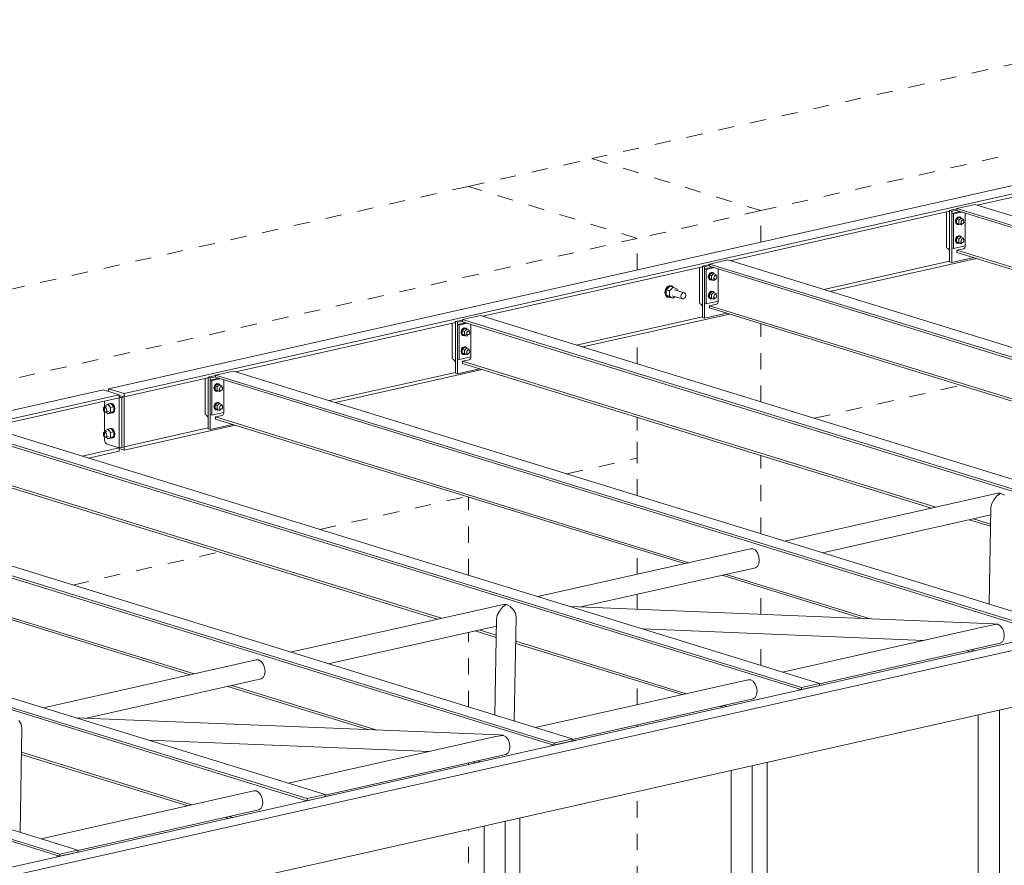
# Model space of a CAD drawing. Header units: millimetres. Extents: x -117 to 303, y -130 to 167.
# Tile 9 of 13: x 46 to 106, y 73 to 125. Entities that reach past the tile are written whole.
import ezdxf

# ---------------------------------------------------------------- set-up
doc = ezdxf.new("R2010")
doc.units = ezdxf.units.MM
doc.linetypes.add('XKITLINE00', pattern=[0])
doc.linetypes.add('XKITLINE01', pattern=[4, 1, -1, 1, -1])
doc.layers.add('Prvek', color=2, linetype='Continuous', lineweight=0)
doc.layers.add('Šroub', color=3, linetype='Continuous', lineweight=0)

msp = doc.modelspace()

# ---------------------------------------------------------------- linework, layer by layer
at = {"layer": 'Prvek', "color": 7, "linetype": 'XKITLINE01', "lineweight": 0}
for p, q in [((118.927, 124.561), (80.907, 116.02)), ((129.318, 121.361), (91.298, 112.82)), ((73.303, 114.312), (80.907, 116.02)), ((80.907, 116.02), (91.298, 112.82)), ((80.907, 116.02), (91.298, 112.82)), ((73.303, 114.312), (35.283, 105.77)), ((83.694, 111.112), (73.303, 114.312)), ((83.694, 111.112), (73.303, 114.312)), ((91.298, 112.82), (83.694, 111.112)), ((91.298, 110.89), (91.298, 112.82)), ((91.298, 110.89), (91.298, 112.82)), ((83.694, 111.112), (45.674, 102.57)), ((83.694, 109.182), (83.694, 111.112)), ((83.694, 109.182), (83.694, 111.112)), ((91.298, 101.061), (91.298, 105.868)), ((91.298, 101.061), (91.298, 105.868)), ((83.694, 103.403), (83.694, 105.19)), ((83.694, 103.403), (83.694, 105.19)), ((94.58, 100.05), (103.606, 102.078)), ((83.694, 97.605), (83.694, 100.11)), ((83.694, 95.302), (83.694, 100.11)), ((79.372, 96.634), (83.694, 97.605)), ((91.298, 92.961), (91.298, 97.768)), ((64.164, 93.217), (73.19, 95.245)), ((73.303, 90.402), (73.303, 95.21)), ((48.956, 89.801), (57.982, 91.828)), ((83.694, 90.461), (83.694, 92.01)), ((83.694, 88.309), (83.694, 89.227)), ((91.298, 88.001), (91.298, 89.668)), ((73.303, 82.302), (73.303, 86.892)), ((91.298, 84.86), (91.298, 86.804)), ((83.694, 82.436), (83.694, 83.91)), ((83.694, 81.094), (83.694, 81.202)), ((73.303, 78.76), (73.303, 78.867)), ((83.694, 45.506), (83.694, 77.102)), ((73.303, 48.706), (73.303, 74.768))]:
    msp.add_line(p, q, dxfattribs=at)
at = {"layer": 'Prvek', "color": 3, "linetype": 'XKITLINE00', "lineweight": 0}
for p, q in [((51.149, 101.871), (136.846, 121.123)), ((52.123, 101.571), (137.821, 120.823)), ((104.614, 113.16), (118.126, 116.196)), ((89.406, 109.744), (102.918, 112.779)), ((102.73, 110.536), (102.73, 112.737)), ((103.357, 112.926), (102.918, 112.827)), ((102.918, 112.827), (103.048, 112.787)), ((102.918, 112.827), (102.918, 109.663)), ((103.357, 112.857), (103.048, 112.787)), ((103.048, 112.787), (103.048, 109.623)), ((103.547, 112.764), (103.048, 112.652)), ((103.651, 112.732), (103.152, 112.62)), ((104.467, 113.205), (103.357, 112.956)), ((103.357, 112.956), (103.357, 112.823)), ((103.357, 112.956), (154.625, 97.167)), ((103.357, 112.823), (154.61, 97.038)), ((104.467, 113.205), (155.735, 97.416)), ((103.048, 112.652), (103.152, 112.62)), ((103.048, 112.652), (103.048, 110.53)), ((103.152, 112.62), (103.152, 110.498)), ((103.876, 110.639), (103.876, 112.663)), ((102.81, 110.492), (102.73, 110.536)), ((102.883, 110.415), (102.81, 110.492)), ((102.918, 110.352), (102.883, 110.415)), ((103.048, 110.53), (103.152, 110.498)), ((103.152, 110.498), (103.876, 110.661)), ((103.357, 110.388), (103.77, 110.48)), ((103.357, 110.254), (103.357, 110.388)), ((103.357, 110.388), (132.475, 101.42)), ((103.811, 110.5), (103.77, 110.48)), ((103.845, 110.537), (103.811, 110.5)), ((103.868, 110.586), (103.845, 110.537)), ((103.876, 110.639), (103.868, 110.586)), ((89.259, 109.789), (88.149, 109.539)), ((89.259, 109.789), (140.527, 94)), ((95.166, 107.97), (102.918, 109.711)), ((95.546, 107.853), (104.572, 109.88)), ((103.048, 109.623), (104.412, 109.929)), ((103.357, 110.254), (132.225, 101.364)), ((74.198, 106.327), (87.71, 109.363)), ((87.522, 107.119), (87.522, 109.32)), ((88.149, 109.51), (87.71, 109.411)), ((87.71, 109.411), (87.84, 109.371)), ((87.71, 109.411), (87.71, 106.246)), ((88.149, 109.44), (87.84, 109.371)), ((87.84, 109.371), (87.84, 106.206)), ((88.338, 109.348), (87.84, 109.236)), ((87.84, 109.236), (87.944, 109.204)), ((87.84, 109.236), (87.84, 107.113)), ((88.442, 109.316), (87.944, 109.204)), ((87.944, 109.204), (87.944, 107.081)), ((88.149, 109.539), (88.149, 109.406)), ((88.149, 109.539), (139.416, 93.751)), ((88.149, 109.406), (139.402, 93.622)), ((88.668, 107.223), (88.668, 109.246)), ((102.918, 109.663), (103.048, 109.623)), ((87.944, 107.081), (88.668, 107.244)), ((87.602, 107.076), (87.522, 107.119)), ((87.675, 106.998), (87.602, 107.076)), ((87.71, 106.935), (87.675, 106.998)), ((87.84, 107.113), (87.944, 107.081)), ((88.149, 106.971), (88.562, 107.064)), ((88.149, 106.838), (88.149, 106.971)), ((88.149, 106.971), (117.267, 98.004)), ((88.149, 106.838), (117.017, 97.947)), ((88.603, 107.083), (88.562, 107.064)), ((88.637, 107.12), (88.603, 107.083)), ((88.66, 107.169), (88.637, 107.12)), ((88.668, 107.223), (88.66, 107.169)), ((72.941, 106.093), (72.502, 105.994)), ((74.051, 106.372), (72.941, 106.123)), ((72.941, 106.123), (72.941, 105.99)), ((72.941, 106.123), (124.208, 90.334)), ((74.051, 106.372), (125.318, 90.583)), ((79.958, 104.553), (87.71, 106.295)), ((80.338, 104.436), (89.364, 106.464)), ((87.71, 106.246), (87.84, 106.206)), ((87.84, 106.206), (89.204, 106.513)), ((58.99, 102.911), (72.502, 105.946)), ((72.314, 103.703), (72.314, 105.904)), ((72.502, 105.994), (72.632, 105.954)), ((72.502, 105.994), (72.502, 102.83)), ((72.941, 106.024), (72.632, 105.954)), ((72.632, 105.954), (72.632, 102.79)), ((73.13, 105.931), (72.632, 105.819)), ((72.632, 105.819), (72.736, 105.787)), ((72.632, 105.819), (72.632, 103.697)), ((73.234, 105.899), (72.736, 105.787)), ((72.736, 105.787), (72.736, 103.665)), ((72.941, 105.99), (124.194, 90.205)), ((73.46, 103.806), (73.46, 105.83)), ((72.394, 103.659), (72.314, 103.703)), ((72.466, 103.582), (72.394, 103.659)), ((72.632, 103.697), (72.736, 103.665)), ((72.736, 103.665), (73.46, 103.828)), ((72.941, 103.555), (73.354, 103.647)), ((73.394, 103.667), (73.354, 103.647)), ((73.429, 103.704), (73.394, 103.667)), ((73.452, 103.753), (73.429, 103.704)), ((73.46, 103.806), (73.452, 103.753)), ((65.13, 101.02), (74.156, 103.047)), ((72.502, 103.519), (72.466, 103.582)), ((72.632, 102.79), (73.996, 103.096)), ((72.941, 103.421), (72.941, 103.555)), ((72.941, 103.555), (102.059, 94.587)), ((72.941, 103.421), (101.809, 94.531)), ((52.123, 101.368), (57.294, 102.53)), ((57.106, 100.286), (57.106, 102.487)), ((57.733, 102.677), (57.294, 102.578)), ((57.294, 102.578), (57.424, 102.538)), ((57.294, 102.578), (57.294, 99.413)), ((57.733, 102.607), (57.424, 102.538)), ((57.424, 102.538), (57.424, 99.373)), ((57.922, 102.515), (57.424, 102.403)), ((57.424, 102.403), (57.527, 102.371)), ((57.424, 102.403), (57.424, 100.28)), ((58.026, 102.483), (57.527, 102.371)), ((58.843, 102.956), (57.733, 102.706)), ((57.733, 102.706), (57.733, 102.573)), ((57.733, 102.706), (109, 86.918)), ((57.733, 102.573), (108.986, 86.789)), ((58.252, 100.39), (58.252, 102.413)), ((58.843, 102.956), (110.11, 87.167)), ((64.75, 101.137), (72.502, 102.878)), ((72.502, 102.83), (72.632, 102.79)), ((-52.038, 78.69), (50.845, 101.802)), ((51.819, 101.502), (50.845, 101.802)), ((51.149, 101.709), (51.149, 101.871)), ((51.149, 101.871), (52.123, 101.571)), ((57.527, 102.371), (57.527, 100.248)), ((-51.064, 78.39), (51.819, 101.502)), ((43.781, 99.494), (51.819, 101.3)), ((51.819, 101.3), (51.819, 101.502)), ((51.819, 101.462), (52.123, 101.368)), ((51.819, 101.462), (52.123, 101.368)), ((51.819, 101.381), (51.971, 101.334)), ((51.819, 101.381), (51.971, 101.334)), ((51.819, 101.3), (51.971, 101.334)), ((51.819, 98.232), (51.819, 101.3)), ((51.971, 101.334), (52.123, 101.368)), ((51.971, 101.334), (51.971, 98.266)), ((51.971, 101.334), (51.971, 98.266)), ((52.123, 101.368), (52.123, 101.571)), ((52.123, 101.368), (52.123, 98.3)), ((50.916, 98.741), (50.916, 101.097)), ((57.186, 100.243), (57.106, 100.286)), ((57.258, 100.165), (57.186, 100.243)), ((57.294, 100.102), (57.258, 100.165)), ((57.424, 100.28), (57.527, 100.248)), ((57.527, 100.248), (58.252, 100.411)), ((57.733, 100.138), (58.146, 100.231)), ((57.733, 100.005), (57.733, 100.138)), ((57.733, 100.138), (86.851, 91.171)), ((57.733, 100.005), (86.601, 91.114)), ((58.186, 100.25), (58.146, 100.231)), ((58.221, 100.287), (58.186, 100.25)), ((58.244, 100.336), (58.221, 100.287)), ((58.252, 100.39), (58.244, 100.336)), ((43.635, 99.539), (94.902, 83.75)), ((52.123, 98.097), (58.948, 99.631)), ((52.123, 98.3), (57.294, 99.462)), ((57.294, 99.413), (57.424, 99.373)), ((57.424, 99.373), (58.788, 99.68)), ((42.525, 99.29), (93.792, 83.501)), ((42.525, 99.157), (93.778, 83.372)), ((49.542, 97.72), (51.819, 98.232)), ((50.928, 98.649), (50.916, 98.741)), ((50.962, 98.563), (50.928, 98.649)), ((51.012, 98.498), (50.962, 98.563)), ((51.072, 98.462), (51.012, 98.498)), ((51.819, 98.232), (51.072, 98.462)), ((51.072, 98.462), (51.819, 98.232)), ((51.819, 98.232), (51.971, 98.266)), ((51.819, 98.029), (51.819, 98.232)), ((51.819, 98.191), (52.123, 98.097)), ((51.971, 98.266), (52.123, 98.3)), ((52.123, 98.097), (52.123, 98.3)), ((49.922, 97.603), (51.819, 98.029)), ((42.525, 96.722), (71.643, 87.754)), ((42.525, 96.588), (71.393, 87.698)), ((27.316, 95.873), (78.584, 80.085)), ((27.316, 95.74), (78.569, 79.956)), ((28.427, 96.123), (79.694, 80.334)), ((105.874, 95.444), (92.783, 92.503)), ((105.826, 95.274), (105.629, 95.035)), ((106.038, 95.434), (105.826, 95.274)), ((106.024, 95.442), (105.874, 95.444)), ((106.038, 95.434), (106.024, 95.442)), ((106.059, 95.431), (106.038, 95.434)), ((106.288, 95.316), (106.059, 95.431)), ((105.45, 94.523), (105.347, 88.634)), ((105.497, 94.772), (105.45, 94.523)), ((105.629, 95.035), (105.497, 94.772)), ((95.101, 91.789), (105.443, 94.113)), ((27.316, 93.305), (56.435, 84.338)), ((104.127, 93.817), (105.431, 93.416)), ((104.377, 93.873), (105.433, 93.548)), ((13.219, 92.706), (64.486, 76.917)), ((27.316, 93.172), (56.185, 84.281)), ((12.108, 92.457), (63.376, 76.668)), ((12.108, 92.324), (63.361, 76.539)), ((90.666, 92.027), (77.575, 89.087)), ((90.815, 92.026), (90.666, 92.027)), ((90.965, 91.935), (90.815, 92.026)), ((91.092, 91.77), (90.965, 91.935)), ((91.177, 91.555), (91.092, 91.77)), ((91.207, 91.323), (91.177, 91.555)), ((2.75, 62.91), (129.434, 91.37)), ((3.724, 62.61), (130.408, 91.07)), ((90.965, 90.86), (91.092, 90.947)), ((91.092, 90.947), (91.177, 91.11)), ((91.177, 91.11), (91.207, 91.323)), ((80.231, 88.449), (90.965, 90.86)), ((88.919, 90.401), (97.526, 87.75)), ((89.169, 90.457), (98.024, 87.73)), ((-1.99, 89.29), (49.278, 73.501)), ((-3.1, 89.04), (48.168, 73.252)), ((-3.1, 88.907), (48.153, 73.123)), ((75.457, 88.611), (62.367, 85.67)), ((75.621, 88.601), (75.41, 88.441)), ((75.607, 88.609), (75.457, 88.611)), ((75.621, 88.601), (75.607, 88.609)), ((75.643, 88.598), (75.621, 88.601)), ((75.872, 88.483), (75.643, 88.598)), ((76.067, 88.297), (75.872, 88.483)), ((79.558, 88.476), (105.618, 87.423)), ((75.08, 87.939), (75.034, 87.69)), ((75.212, 88.202), (75.08, 87.939)), ((75.41, 88.441), (75.212, 88.202)), ((76.197, 88.068), (76.067, 88.297)), ((76.242, 87.832), (76.197, 88.068)), ((3.724, 59.137), (130.408, 87.596)), ((64.685, 84.956), (75.027, 87.28)), ((75.034, 87.69), (74.931, 81.801)), ((76.131, 81.431), (76.242, 87.832)), ((92.642, 84.446), (105.386, 87.309)), ((105.386, 87.309), (105.869, 87.386)), ((105.847, 87.396), (105.618, 87.423)), ((105.869, 87.386), (105.847, 87.396)), ((105.883, 87.385), (105.869, 87.386)), ((106.032, 87.295), (105.883, 87.385)), ((106.16, 87.13), (106.032, 87.295)), ((73.711, 86.984), (75.015, 86.583)), ((73.961, 87.04), (75.017, 86.715)), ((84.035, 87.097), (101.33, 86.398)), ((106.244, 86.915), (106.16, 87.13)), ((106.274, 86.683), (106.244, 86.915)), ((106.244, 86.47), (106.274, 86.683)), ((76.214, 86.213), (86.46, 83.058)), ((76.216, 86.346), (86.71, 83.114)), ((94.902, 83.72), (106.032, 86.22)), ((106.032, 86.22), (106.16, 86.307)), ((106.16, 86.307), (106.244, 86.47)), ((103.986, 85.76), (104.188, 85.698)), ((104.236, 85.816), (104.438, 85.754)), ((60.249, 85.194), (47.159, 82.254)), ((60.399, 85.193), (60.249, 85.194)), ((60.549, 85.102), (60.399, 85.193)), ((60.676, 84.937), (60.549, 85.102)), ((60.761, 84.722), (60.676, 84.937)), ((60.676, 84.114), (60.761, 84.277)), ((60.791, 84.49), (60.761, 84.722)), ((60.761, 84.277), (60.791, 84.49)), ((49.815, 81.616), (60.549, 84.027)), ((58.753, 83.624), (67.608, 80.897)), ((60.549, 84.027), (60.676, 84.114)), ((90.525, 83.971), (77.434, 81.03)), ((90.674, 83.969), (90.525, 83.971)), ((90.824, 83.878), (90.674, 83.969)), ((90.951, 83.713), (90.824, 83.878)), ((91.036, 83.498), (90.951, 83.713)), ((93.587, 83.33), (95.108, 83.671)), ((93.792, 83.501), (94.902, 83.75)), ((94.902, 83.75), (94.902, 83.625)), ((95.108, 83.671), (95.132, 83.664)), ((58.503, 83.568), (67.11, 80.917)), ((90.951, 82.89), (91.036, 83.053)), ((91.066, 83.266), (91.036, 83.498)), ((91.036, 83.053), (91.066, 83.266)), ((93.611, 83.322), (93.587, 83.33)), ((93.587, 83.317), (93.587, 83.33)), ((93.792, 83.376), (93.792, 83.501)), ((79.694, 80.303), (90.824, 82.803)), ((89.028, 82.4), (89.23, 82.338)), ((90.824, 82.803), (90.951, 82.89)), ((88.778, 82.344), (88.98, 82.282)), ((104.683, 21.537), (104.683, 81.817)), ((105.982, 21.137), (105.982, 82.109)), ((45.781, 81.235), (45.651, 81.464)), ((45.826, 80.999), (45.781, 81.235)), ((49.142, 81.643), (75.201, 80.59)), ((45.714, 74.598), (45.826, 80.999)), ((75.431, 80.563), (75.201, 80.59)), ((53.619, 80.264), (70.914, 79.565)), ((62.226, 77.613), (74.969, 80.476)), ((74.969, 80.476), (75.452, 80.553)), ((75.452, 80.553), (75.431, 80.563)), ((75.466, 80.552), (75.452, 80.553)), ((75.616, 80.462), (75.466, 80.552)), ((75.743, 80.297), (75.616, 80.462)), ((75.828, 80.082), (75.743, 80.297)), ((75.858, 79.85), (75.828, 80.082)), ((78.379, 79.913), (79.899, 80.255)), ((78.584, 80.085), (79.694, 80.334)), ((78.584, 79.959), (78.584, 80.085)), ((79.694, 80.334), (79.694, 80.209)), ((79.899, 80.255), (79.924, 80.247)), ((45.798, 79.38), (56.044, 76.225)), ((45.8, 79.513), (56.294, 76.281)), ((64.486, 76.887), (75.616, 79.387)), ((75.616, 79.387), (75.743, 79.474)), ((75.743, 79.474), (75.828, 79.637)), ((75.828, 79.637), (75.858, 79.85)), ((78.403, 79.906), (78.379, 79.913)), ((78.379, 79.9), (78.379, 79.913)), ((73.57, 78.927), (73.772, 78.865)), ((73.82, 78.983), (74.022, 78.921)), ((91.686, 17.925), (91.686, 78.897)), ((89.475, 18.12), (89.475, 78.401)), ((90.774, 17.72), (90.774, 78.692)), ((60.108, 77.138), (47.018, 74.197)), ((60.258, 77.136), (60.108, 77.138)), ((60.408, 77.045), (60.258, 77.136)), ((60.535, 76.88), (60.408, 77.045)), ((60.62, 76.665), (60.535, 76.88)), ((60.65, 76.433), (60.62, 76.665)), ((60.62, 76.22), (60.65, 76.433)), ((63.17, 76.497), (64.691, 76.838)), ((63.195, 76.489), (63.17, 76.497)), ((63.17, 76.484), (63.17, 76.497)), ((63.376, 76.668), (64.486, 76.917)), ((63.376, 76.543), (63.376, 76.668)), ((64.486, 76.917), (64.486, 76.792)), ((64.691, 76.838), (64.716, 76.831)), ((49.278, 73.47), (60.408, 75.97)), ((60.408, 75.97), (60.535, 76.057)), ((60.535, 76.057), (60.62, 76.22)), ((58.362, 75.511), (58.564, 75.449)), ((58.612, 75.567), (58.814, 75.505)), ((75.565, 14.304), (75.565, 75.276)), ((76.478, 14.509), (76.478, 75.481)), ((74.267, 14.704), (74.267, 74.984)), ((47.962, 73.08), (49.483, 73.422)), ((48.168, 73.252), (49.278, 73.501)), ((49.278, 73.501), (49.278, 73.376)), ((49.483, 73.422), (49.507, 73.414)), ((47.987, 73.073), (47.962, 73.08)), ((47.962, 73.067), (47.962, 73.08)), ((48.168, 73.126), (48.168, 73.252))]:
    msp.add_line(p, q, dxfattribs=at)
at = {"layer": 'Šroub', "color": 7, "linetype": 'XKITLINE00', "lineweight": 0}
for p, q in [((103.298, 112.287), (103.273, 112.165)), ((103.273, 112.165), (103.298, 112.055)), ((103.365, 112.386), (103.298, 112.287)), ((103.306, 112.155), (103.33, 112.277)), ((103.33, 112.045), (103.306, 112.155)), ((103.33, 112.277), (103.397, 112.376)), ((103.488, 112.408), (103.344, 112.27)), ((103.474, 112.23), (103.344, 112.27)), ((103.344, 112.27), (103.344, 112.058)), ((103.456, 112.438), (103.365, 112.386)), ((103.397, 112.376), (103.488, 112.428)), ((103.547, 112.427), (103.456, 112.438)), ((103.618, 112.368), (103.474, 112.23)), ((103.474, 112.018), (103.474, 112.23)), ((103.488, 112.428), (103.58, 112.417)), ((103.488, 112.408), (103.618, 112.368)), ((103.547, 112.427), (103.58, 112.417)), ((103.58, 112.417), (103.635, 112.359)), ((103.763, 112.295), (103.618, 112.368)), ((103.618, 112.108), (103.63, 112.168)), ((103.63, 112.053), (103.618, 112.108)), ((103.63, 112.168), (103.664, 112.218)), ((103.664, 112.267), (103.755, 112.239)), ((103.664, 112.218), (103.709, 112.244)), ((103.709, 112.244), (103.755, 112.239)), ((103.755, 112.239), (103.788, 112.204)), ((103.788, 112.088), (103.755, 112.038)), ((103.763, 112.231), (103.763, 112.295)), ((103.788, 112.204), (103.8, 112.149)), ((103.8, 112.149), (103.788, 112.088)), ((103.298, 112.055), (103.365, 111.985)), ((103.397, 111.975), (103.33, 112.045)), ((103.474, 112.018), (103.344, 112.058)), ((103.344, 112.058), (103.488, 111.985)), ((103.365, 111.985), (103.397, 111.975)), ((103.488, 111.965), (103.397, 111.975)), ((103.618, 111.945), (103.474, 112.018)), ((103.488, 111.985), (103.618, 111.945)), ((103.511, 111.978), (103.488, 111.965)), ((103.573, 112.046), (103.664, 112.018)), ((103.618, 111.945), (103.691, 112.015)), ((103.664, 112.018), (103.63, 112.053)), ((103.709, 112.012), (103.664, 112.018)), ((103.755, 112.038), (103.709, 112.012)), ((103.298, 111.129), (103.273, 111.008)), ((103.273, 111.008), (103.298, 110.897)), ((103.365, 111.229), (103.298, 111.129)), ((103.298, 110.897), (103.365, 110.828)), ((103.306, 110.998), (103.33, 111.119)), ((103.33, 110.887), (103.306, 110.998)), ((103.33, 111.119), (103.397, 111.219)), ((103.397, 110.817), (103.33, 110.887)), ((103.488, 111.25), (103.344, 111.112)), ((103.474, 111.072), (103.344, 111.112)), ((103.344, 111.112), (103.344, 110.9)), ((103.474, 110.86), (103.344, 110.9)), ((103.344, 110.9), (103.488, 110.827)), ((103.456, 111.28), (103.365, 111.229)), ((103.397, 111.219), (103.488, 111.27)), ((103.547, 111.27), (103.456, 111.28)), ((103.618, 111.21), (103.474, 111.072)), ((103.474, 110.86), (103.474, 111.072)), ((103.488, 111.27), (103.58, 111.26)), ((103.488, 111.25), (103.618, 111.21)), ((103.547, 111.27), (103.58, 111.26)), ((103.573, 110.888), (103.664, 110.86)), ((103.58, 111.26), (103.635, 111.202)), ((103.763, 111.137), (103.618, 111.21)), ((103.618, 110.95), (103.63, 111.011)), ((103.63, 110.895), (103.618, 110.95)), ((103.63, 111.011), (103.664, 111.061)), ((103.664, 110.86), (103.63, 110.895)), ((103.664, 111.109), (103.755, 111.081)), ((103.664, 111.061), (103.709, 111.086)), ((103.709, 111.086), (103.755, 111.081)), ((103.755, 110.881), (103.709, 110.855)), ((103.755, 111.081), (103.788, 111.046)), ((103.788, 110.93), (103.755, 110.881)), ((103.763, 111.073), (103.763, 111.137)), ((103.788, 111.046), (103.8, 110.991)), ((103.8, 110.991), (103.788, 110.93)), ((103.365, 110.828), (103.397, 110.817)), ((103.488, 110.807), (103.397, 110.817)), ((103.618, 110.787), (103.474, 110.86)), ((103.488, 110.827), (103.618, 110.787)), ((103.511, 110.82), (103.488, 110.807)), ((103.618, 110.787), (103.691, 110.857)), ((103.709, 110.855), (103.664, 110.86)), ((88.09, 108.87), (88.065, 108.749)), ((88.065, 108.749), (88.09, 108.638)), ((88.157, 108.97), (88.09, 108.87)), ((88.09, 108.638), (88.157, 108.569)), ((88.098, 108.739), (88.122, 108.86)), ((88.122, 108.628), (88.098, 108.739)), ((88.122, 108.86), (88.189, 108.96)), ((88.189, 108.559), (88.122, 108.628)), ((88.28, 108.991), (88.136, 108.853)), ((88.266, 108.813), (88.136, 108.853)), ((88.136, 108.853), (88.136, 108.641)), ((88.266, 108.601), (88.136, 108.641)), ((88.136, 108.641), (88.28, 108.568)), ((88.248, 109.021), (88.157, 108.97)), ((88.157, 108.569), (88.189, 108.559)), ((88.189, 108.96), (88.28, 109.011)), ((88.28, 108.548), (88.189, 108.559)), ((88.339, 109.011), (88.248, 109.021)), ((88.41, 108.951), (88.266, 108.813)), ((88.266, 108.601), (88.266, 108.813)), ((88.41, 108.528), (88.266, 108.601)), ((88.28, 109.011), (88.372, 109.001)), ((88.28, 108.991), (88.41, 108.951)), ((88.28, 108.568), (88.41, 108.528)), ((88.303, 108.561), (88.28, 108.548)), ((88.339, 109.011), (88.372, 109.001)), ((88.365, 108.629), (88.455, 108.601)), ((88.372, 109.001), (88.427, 108.943)), ((88.555, 108.878), (88.41, 108.951)), ((88.41, 108.691), (88.422, 108.752)), ((88.422, 108.636), (88.41, 108.691)), ((88.41, 108.528), (88.483, 108.598)), ((88.422, 108.752), (88.455, 108.802)), ((88.455, 108.601), (88.422, 108.636)), ((88.455, 108.802), (88.501, 108.828)), ((88.501, 108.596), (88.455, 108.601)), ((88.456, 108.85), (88.547, 108.822)), ((88.501, 108.828), (88.547, 108.822)), ((88.547, 108.622), (88.501, 108.596)), ((88.547, 108.822), (88.58, 108.787)), ((88.58, 108.672), (88.547, 108.622)), ((88.555, 108.814), (88.555, 108.878)), ((88.58, 108.787), (88.592, 108.732)), ((88.592, 108.732), (88.58, 108.672)), ((85.423, 107.974), (85.385, 107.787)), ((85.526, 108.128), (85.423, 107.974)), ((85.424, 107.775), (85.462, 107.962)), ((85.462, 107.962), (85.565, 108.116)), ((85.705, 108.173), (85.477, 107.954)), ((85.685, 107.89), (85.477, 107.954)), ((85.477, 107.954), (85.477, 107.62)), ((85.667, 108.207), (85.526, 108.128)), ((85.565, 108.116), (85.705, 108.195)), ((85.807, 108.191), (85.667, 108.207)), ((85.913, 108.109), (85.685, 107.89)), ((85.685, 107.556), (85.685, 107.89)), ((85.705, 108.195), (85.846, 108.179)), ((85.705, 108.173), (85.913, 108.109)), ((85.807, 108.191), (85.846, 108.179)), ((85.846, 108.179), (85.914, 108.109)), ((86.141, 107.993), (85.913, 108.109)), ((85.989, 107.959), (86.606, 107.769)), ((86.141, 107.912), (86.141, 107.993)), ((88.248, 107.864), (88.157, 107.812)), ((88.189, 107.802), (88.28, 107.854)), ((88.339, 107.853), (88.248, 107.864)), ((88.28, 107.854), (88.372, 107.843)), ((88.339, 107.853), (88.372, 107.843)), ((85.385, 107.787), (85.423, 107.617)), ((85.423, 107.617), (85.526, 107.51)), ((85.462, 107.605), (85.424, 107.775)), ((85.565, 107.498), (85.462, 107.605)), ((85.685, 107.556), (85.477, 107.62)), ((85.477, 107.62), (85.705, 107.504)), ((85.526, 107.51), (85.565, 107.498)), ((85.705, 107.481), (85.565, 107.498)), ((85.913, 107.44), (85.685, 107.556)), ((85.705, 107.504), (85.913, 107.44)), ((85.732, 107.496), (85.705, 107.481)), ((85.837, 107.59), (86.454, 107.4)), ((85.913, 107.44), (86.013, 107.536)), ((86.378, 107.55), (86.399, 107.651)), ((86.399, 107.458), (86.378, 107.55)), ((86.399, 107.651), (86.454, 107.734)), ((86.454, 107.4), (86.399, 107.458)), ((86.454, 107.734), (86.53, 107.777)), ((86.53, 107.391), (86.454, 107.4)), ((86.53, 107.777), (86.606, 107.769)), ((86.606, 107.434), (86.53, 107.391)), ((86.606, 107.769), (86.662, 107.71)), ((86.662, 107.518), (86.606, 107.434)), ((86.662, 107.71), (86.682, 107.619)), ((86.682, 107.619), (86.662, 107.518)), ((88.09, 107.712), (88.065, 107.591)), ((88.065, 107.591), (88.09, 107.481)), ((88.157, 107.812), (88.09, 107.712)), ((88.09, 107.481), (88.157, 107.411)), ((88.098, 107.581), (88.122, 107.702)), ((88.122, 107.471), (88.098, 107.581)), ((88.122, 107.702), (88.189, 107.802)), ((88.189, 107.401), (88.122, 107.471)), ((88.28, 107.834), (88.136, 107.695)), ((88.266, 107.655), (88.136, 107.695)), ((88.136, 107.695), (88.136, 107.484)), ((88.266, 107.444), (88.136, 107.484)), ((88.136, 107.484), (88.28, 107.41)), ((88.157, 107.411), (88.189, 107.401)), ((88.28, 107.39), (88.189, 107.401)), ((88.41, 107.794), (88.266, 107.655)), ((88.266, 107.444), (88.266, 107.655)), ((88.41, 107.37), (88.266, 107.444)), ((88.28, 107.834), (88.41, 107.794)), ((88.28, 107.41), (88.41, 107.37)), ((88.303, 107.403), (88.28, 107.39)), ((88.365, 107.472), (88.455, 107.444)), ((88.372, 107.843), (88.427, 107.785)), ((88.555, 107.72), (88.41, 107.794)), ((88.41, 107.534), (88.422, 107.594)), ((88.422, 107.478), (88.41, 107.534)), ((88.41, 107.37), (88.483, 107.44)), ((88.422, 107.594), (88.455, 107.644)), ((88.455, 107.444), (88.422, 107.478)), ((88.455, 107.644), (88.501, 107.67)), ((88.501, 107.438), (88.455, 107.444)), ((88.456, 107.693), (88.547, 107.665)), ((88.501, 107.67), (88.547, 107.665)), ((88.547, 107.464), (88.501, 107.438)), ((88.547, 107.665), (88.58, 107.63)), ((88.58, 107.514), (88.547, 107.464)), ((88.555, 107.656), (88.555, 107.72)), ((88.58, 107.63), (88.592, 107.575)), ((88.592, 107.575), (88.58, 107.514)), ((72.882, 105.454), (72.857, 105.332)), ((72.948, 105.553), (72.882, 105.454)), ((72.89, 105.322), (72.914, 105.444)), ((72.914, 105.444), (72.981, 105.543)), ((73.072, 105.575), (72.928, 105.437)), ((73.058, 105.397), (72.928, 105.437)), ((72.928, 105.437), (72.928, 105.225)), ((73.04, 105.605), (72.948, 105.553)), ((72.981, 105.543), (73.072, 105.595)), ((73.131, 105.594), (73.04, 105.605)), ((73.202, 105.535), (73.058, 105.397)), ((73.072, 105.595), (73.163, 105.584)), ((73.072, 105.575), (73.202, 105.535)), ((73.131, 105.594), (73.163, 105.584)), ((73.163, 105.584), (73.219, 105.526)), ((73.347, 105.462), (73.202, 105.535)), ((73.248, 105.434), (73.339, 105.406)), ((73.347, 105.397), (73.347, 105.462)), ((72.857, 105.332), (72.882, 105.222)), ((72.882, 105.222), (72.948, 105.152)), ((72.914, 105.212), (72.89, 105.322)), ((72.981, 105.142), (72.914, 105.212)), ((73.058, 105.185), (72.928, 105.225)), ((72.928, 105.225), (73.072, 105.152)), ((72.948, 105.152), (72.981, 105.142)), ((73.072, 105.132), (72.981, 105.142)), ((73.058, 105.185), (73.058, 105.397)), ((73.202, 105.112), (73.058, 105.185)), ((73.072, 105.152), (73.202, 105.112)), ((73.095, 105.145), (73.072, 105.132)), ((73.156, 105.213), (73.247, 105.185)), ((73.202, 105.275), (73.214, 105.335)), ((73.214, 105.22), (73.202, 105.275)), ((73.202, 105.112), (73.275, 105.182)), ((73.214, 105.335), (73.247, 105.385)), ((73.247, 105.185), (73.214, 105.22)), ((73.247, 105.385), (73.293, 105.411)), ((73.293, 105.179), (73.247, 105.185)), ((73.293, 105.411), (73.339, 105.406)), ((73.339, 105.205), (73.293, 105.179)), ((73.339, 105.406), (73.372, 105.371)), ((73.372, 105.255), (73.339, 105.205)), ((73.372, 105.371), (73.384, 105.316)), ((73.384, 105.316), (73.372, 105.255)), ((72.882, 104.296), (72.857, 104.175)), ((72.948, 104.396), (72.882, 104.296)), ((72.89, 104.165), (72.914, 104.286)), ((72.914, 104.286), (72.981, 104.386)), ((73.072, 104.417), (72.928, 104.279)), ((73.058, 104.239), (72.928, 104.279)), ((72.928, 104.279), (72.928, 104.067)), ((73.04, 104.447), (72.948, 104.396)), ((72.981, 104.386), (73.072, 104.437)), ((73.131, 104.437), (73.04, 104.447)), ((73.202, 104.377), (73.058, 104.239)), ((73.058, 104.027), (73.058, 104.239)), ((73.072, 104.437), (73.163, 104.427)), ((73.072, 104.417), (73.202, 104.377)), ((73.131, 104.437), (73.163, 104.427)), ((73.163, 104.427), (73.219, 104.369)), ((73.347, 104.304), (73.202, 104.377)), ((73.214, 104.178), (73.247, 104.228)), ((73.247, 104.228), (73.293, 104.253)), ((73.248, 104.276), (73.339, 104.248)), ((73.293, 104.253), (73.339, 104.248)), ((73.339, 104.248), (73.372, 104.213)), ((73.347, 104.24), (73.347, 104.304)), ((73.372, 104.213), (73.384, 104.158)), ((72.857, 104.175), (72.882, 104.064)), ((72.882, 104.064), (72.948, 103.994)), ((72.914, 104.054), (72.89, 104.165)), ((72.981, 103.984), (72.914, 104.054)), ((73.058, 104.027), (72.928, 104.067)), ((72.928, 104.067), (73.072, 103.994)), ((72.948, 103.994), (72.981, 103.984)), ((73.072, 103.974), (72.981, 103.984)), ((73.202, 103.954), (73.058, 104.027)), ((73.072, 103.994), (73.202, 103.954)), ((73.095, 103.987), (73.072, 103.974)), ((73.156, 104.055), (73.247, 104.027)), ((73.202, 104.117), (73.214, 104.178)), ((73.214, 104.062), (73.202, 104.117)), ((73.202, 103.954), (73.275, 104.024)), ((73.247, 104.027), (73.214, 104.062)), ((73.293, 104.022), (73.247, 104.027)), ((73.339, 104.048), (73.293, 104.022)), ((73.372, 104.097), (73.339, 104.048)), ((73.384, 104.158), (73.372, 104.097)), ((57.674, 102.037), (57.649, 101.916)), ((57.649, 101.916), (57.674, 101.805)), ((57.74, 102.137), (57.674, 102.037)), ((57.674, 101.805), (57.74, 101.736)), ((57.682, 101.906), (57.706, 102.027)), ((57.706, 101.795), (57.682, 101.906)), ((57.706, 102.027), (57.773, 102.127)), ((57.773, 101.726), (57.706, 101.795)), ((57.864, 102.158), (57.72, 102.02)), ((57.849, 101.98), (57.72, 102.02)), ((57.72, 102.02), (57.72, 101.808)), ((57.849, 101.768), (57.72, 101.808)), ((57.72, 101.808), (57.864, 101.735)), ((57.832, 102.188), (57.74, 102.137)), ((57.773, 102.127), (57.864, 102.178)), ((57.923, 102.178), (57.832, 102.188)), ((57.994, 102.118), (57.849, 101.98)), ((57.849, 101.768), (57.849, 101.98)), ((57.864, 102.178), (57.955, 102.168)), ((57.864, 102.158), (57.994, 102.118)), ((57.923, 102.178), (57.955, 102.168)), ((57.948, 101.796), (58.039, 101.768)), ((57.955, 102.168), (58.011, 102.11)), ((58.138, 102.045), (57.994, 102.118)), ((57.994, 101.858), (58.006, 101.919)), ((58.006, 101.803), (57.994, 101.858)), ((58.006, 101.919), (58.039, 101.969)), ((58.039, 101.768), (58.006, 101.803)), ((58.039, 101.969), (58.085, 101.995)), ((58.04, 102.017), (58.13, 101.989)), ((58.085, 101.995), (58.13, 101.989)), ((58.13, 101.789), (58.085, 101.763)), ((58.13, 101.989), (58.164, 101.954)), ((58.164, 101.839), (58.13, 101.789)), ((58.138, 101.981), (58.138, 102.045)), ((58.164, 101.954), (58.176, 101.899)), ((58.176, 101.899), (58.164, 101.839)), ((57.74, 101.736), (57.773, 101.726)), ((57.864, 101.715), (57.773, 101.726)), ((57.994, 101.695), (57.849, 101.768)), ((57.864, 101.735), (57.994, 101.695)), ((57.887, 101.728), (57.864, 101.715)), ((57.994, 101.695), (58.067, 101.765)), ((58.085, 101.763), (58.039, 101.768)), ((50.843, 100.619), (50.857, 100.692)), ((50.857, 100.538), (50.843, 100.619)), ((50.857, 100.692), (50.895, 100.737)), ((50.895, 100.737), (51.062, 100.775)), ((50.895, 100.737), (50.947, 100.742)), ((51.114, 100.923), (50.941, 100.827)), ((50.941, 100.827), (50.941, 100.747)), ((50.947, 100.742), (50.999, 100.705)), ((50.999, 100.705), (51.037, 100.637)), ((51.037, 100.637), (51.051, 100.555)), ((51.114, 100.923), (51.312, 100.967)), ((51.114, 100.923), (51.288, 100.72)), ((51.21, 100.944), (51.215, 100.95)), ((51.215, 100.95), (51.26, 100.96)), ((51.215, 100.95), (51.248, 100.953)), ((51.26, 100.96), (51.294, 100.963)), ((51.288, 100.72), (51.486, 100.765)), ((51.288, 100.72), (51.288, 100.422)), ((51.486, 100.765), (51.312, 100.967)), ((51.314, 100.965), (51.358, 100.969)), ((51.331, 100.946), (51.409, 100.89)), ((51.455, 100.9), (51.358, 100.969)), ((51.409, 100.89), (51.467, 100.787)), ((51.526, 100.772), (51.455, 100.9)), ((51.486, 100.467), (51.486, 100.765)), ((51.486, 100.733), (51.507, 100.609)), ((51.507, 100.609), (51.486, 100.499)), ((51.552, 100.62), (51.526, 100.772)), ((51.526, 100.483), (51.552, 100.62)), ((57.674, 100.879), (57.649, 100.758)), ((57.649, 100.758), (57.674, 100.648)), ((57.74, 100.979), (57.674, 100.879)), ((57.674, 100.648), (57.74, 100.578)), ((57.682, 100.748), (57.706, 100.869)), ((57.706, 100.638), (57.682, 100.748)), ((57.706, 100.869), (57.773, 100.969)), ((57.773, 100.568), (57.706, 100.638)), ((57.864, 101.001), (57.72, 100.862)), ((57.849, 100.822), (57.72, 100.862)), ((57.72, 100.862), (57.72, 100.651)), ((57.849, 100.611), (57.72, 100.651)), ((57.72, 100.651), (57.864, 100.577)), ((57.832, 101.031), (57.74, 100.979)), ((57.74, 100.578), (57.773, 100.568)), ((57.773, 100.969), (57.864, 101.021)), ((57.923, 101.02), (57.832, 101.031)), ((57.994, 100.961), (57.849, 100.822)), ((57.849, 100.611), (57.849, 100.822)), ((57.994, 100.537), (57.849, 100.611)), ((57.864, 101.021), (57.955, 101.01)), ((57.864, 101.001), (57.994, 100.961)), ((57.864, 100.577), (57.994, 100.537)), ((57.923, 101.02), (57.955, 101.01)), ((57.948, 100.639), (58.039, 100.611)), ((57.955, 101.01), (58.011, 100.952)), ((58.138, 100.887), (57.994, 100.961)), ((57.994, 100.701), (58.006, 100.761)), ((58.006, 100.645), (57.994, 100.701)), ((57.994, 100.537), (58.067, 100.607)), ((58.006, 100.761), (58.039, 100.811)), ((58.039, 100.611), (58.006, 100.645)), ((58.039, 100.811), (58.085, 100.837)), ((58.085, 100.605), (58.039, 100.611)), ((58.04, 100.86), (58.13, 100.832)), ((58.085, 100.837), (58.13, 100.832)), ((58.13, 100.631), (58.085, 100.605)), ((58.13, 100.832), (58.164, 100.797)), ((58.164, 100.681), (58.13, 100.631)), ((58.138, 100.823), (58.138, 100.887)), ((58.164, 100.797), (58.176, 100.742)), ((58.176, 100.742), (58.164, 100.681)), ((50.895, 100.47), (50.857, 100.538)), ((50.947, 100.433), (50.895, 100.47)), ((50.999, 100.438), (50.947, 100.433)), ((51.037, 100.482), (50.999, 100.438)), ((50.999, 100.438), (51.166, 100.475)), ((51.016, 100.441), (51.114, 100.327)), ((51.051, 100.555), (51.037, 100.482)), ((51.114, 100.327), (51.288, 100.422)), ((51.114, 100.327), (51.312, 100.371)), ((51.288, 100.422), (51.486, 100.467)), ((51.312, 100.371), (51.486, 100.467)), ((51.409, 100.389), (51.331, 100.382)), ((51.467, 100.457), (51.409, 100.389)), ((51.409, 100.389), (51.455, 100.399)), ((51.455, 100.399), (51.526, 100.483)), ((57.864, 100.557), (57.773, 100.568)), ((57.887, 100.57), (57.864, 100.557)), ((51.114, 99.379), (50.941, 99.284)), ((51.114, 99.379), (51.312, 99.424)), ((51.114, 99.379), (51.288, 99.177)), ((51.21, 99.401), (51.215, 99.406)), ((51.215, 99.406), (51.26, 99.417)), ((51.215, 99.406), (51.248, 99.409)), ((51.26, 99.417), (51.294, 99.42)), ((51.486, 99.221), (51.312, 99.424)), ((51.314, 99.421), (51.358, 99.425)), ((51.331, 99.402), (51.409, 99.346)), ((51.455, 99.357), (51.358, 99.425)), ((50.843, 99.076), (50.857, 99.149)), ((50.857, 98.994), (50.843, 99.076)), ((50.857, 99.149), (50.895, 99.193)), ((50.895, 98.926), (50.857, 98.994)), ((50.895, 99.193), (51.062, 99.231)), ((50.895, 99.193), (50.947, 99.198)), ((50.947, 98.889), (50.895, 98.926)), ((50.941, 99.284), (50.941, 99.204)), ((50.947, 99.198), (50.999, 99.161)), ((50.999, 98.894), (50.947, 98.889)), ((50.999, 99.161), (51.037, 99.093)), ((51.037, 98.939), (50.999, 98.894)), ((50.999, 98.894), (51.166, 98.932)), ((51.016, 98.898), (51.114, 98.783)), ((51.037, 99.093), (51.051, 99.012)), ((51.051, 99.012), (51.037, 98.939)), ((51.114, 98.783), (51.288, 98.879)), ((51.114, 98.783), (51.312, 98.828)), ((51.288, 99.177), (51.486, 99.221)), ((51.288, 99.177), (51.288, 98.879)), ((51.288, 98.879), (51.486, 98.923)), ((51.312, 98.828), (51.486, 98.923)), ((51.409, 98.845), (51.331, 98.838)), ((51.409, 99.346), (51.467, 99.243)), ((51.467, 98.913), (51.409, 98.845)), ((51.409, 98.845), (51.455, 98.855)), ((51.526, 99.229), (51.455, 99.357)), ((51.455, 98.855), (51.526, 98.939)), ((51.486, 98.923), (51.486, 99.221)), ((51.486, 99.189), (51.507, 99.066)), ((51.507, 99.066), (51.486, 98.955)), ((51.552, 99.076), (51.526, 99.229)), ((51.526, 98.939), (51.552, 99.076))]:
    msp.add_line(p, q, dxfattribs=at)

doc.saveas('drawing.dxf')
